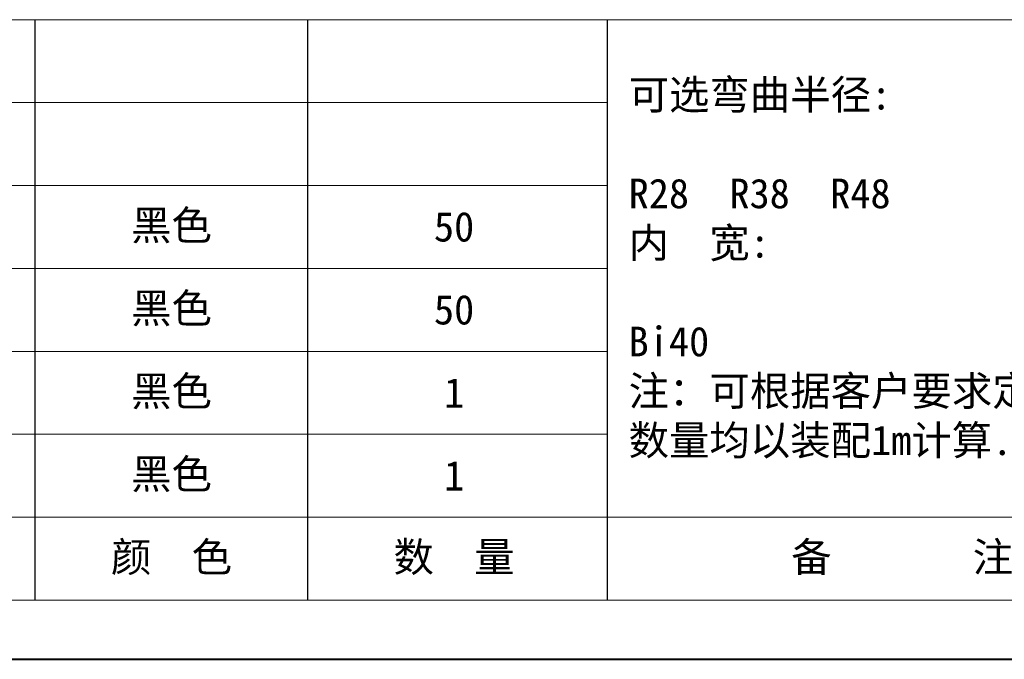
# Model space of a CAD drawing. Header units: millimetres. Extents: x 3578 to 4080, y -235 to 116.
# Tile 2 of 34: x 3745 to 3844, y -235 to -171. Entities that reach past the tile are written whole.
import ezdxf

# ---------------------------------------------------------------- set-up
doc = ezdxf.new("R2010")
doc.units = ezdxf.units.MM
doc.layers.add('标注线', color=7, linetype='Continuous', lineweight=15)
doc.styles.add('样式 6', font='仿宋_GB2312.ttf')

msp = doc.modelspace()

# ---------------------------------------------------------------- linework, layer by layer
at = {"color": 7, "lineweight": 15}
for p, q in [((3607.472, -171.477), (3804.051, -171.477)), ((3607.472, -179.767), (3804.051, -179.767)), ((3607.472, -188.057), (3804.051, -188.057)), ((3607.472, -196.347), (3804.051, -196.347)), ((3607.472, -204.638), (3804.051, -204.638)), ((3607.472, -212.928), (3804.051, -212.928)), ((3607.472, -221.218), (3856.178, -221.218))]:
    msp.add_line(p, q, dxfattribs=at)
at = {"color": 7}
for p, q in [((3746.851, -229.508), (3746.851, -171.477)), ((3774.098, -229.508), (3774.098, -171.477)), ((3804.051, -229.508), (3804.051, -171.477))]:
    msp.add_line(p, q, dxfattribs=at)
at = {"color": 7, "lineweight": 13}
for p, q in [((3804.051, -171.477), (4069.355, -171.477)), ((3607.472, -229.508), (3856.178, -229.508))]:
    msp.add_line(p, q, dxfattribs=at)
at = {"color": 7, "lineweight": 40}
msp.add_line((3577.864, -235.43), (4075.277, -235.43), dxfattribs=at)

# ---------------------------------------------------------------- texts
at = {"layer": '标注线', "color": 7, "lineweight": 18, "char_height": 2.13177, "style": '样式 6'}
for s, insert, width, attachment_point in [('{\\H1.389x;可选弯曲半径:\\P\\PR28  R38  R48  \\P内  宽:\\P\\PBi40\\P注：可根据客户要求定制,\\P数量均以装配1m计算.}', (3806.168, -196.426), 64.05147, 4), ('{\\H1.389x;黑色}', (3760.485, -192.202), 14.21178, 5), ('{\\H1.389x;50}', (3788.726, -192.202), 14.21178, 5), ('{\\H1.389x;黑色}', (3760.485, -200.493), 14.21178, 5), ('{\\H1.389x;50}', (3788.726, -200.493), 14.21178, 5), ('{\\H1.389x;黑色}', (3760.485, -208.783), 14.21178, 5), ('{\\H1.389x;1}', (3788.726, -208.783), 14.21178, 5), ('{\\H1.389x;黑色}', (3760.485, -217.073), 14.21178, 5), ('{\\H1.389x;1}', (3788.726, -217.073), 14.21178, 5), ('{\\H1.389x;颜  色}', (3760.485, -225.363), 14.21178, 5), ('{\\H1.389x;数  量}', (3788.726, -225.363), 14.21178, 5), ('{\\H1.389x;备       注}', (3833.506, -225.363), 31.14706, 5), ('{\\H1.389x;备       注}', (3833.506, -225.363), 31.14706, 5)]:
    msp.add_mtext(s, dxfattribs=dict(at, insert=insert, width=width, attachment_point=attachment_point))

doc.saveas('drawing.dxf')
